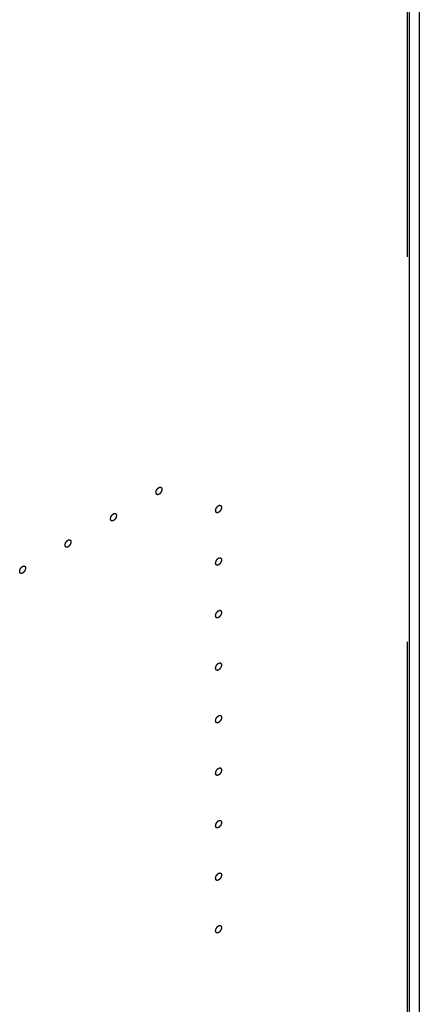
# Model space of a CAD drawing. Header units: inches. Extents: x 5 to 265, y 5 to 171.
# Tile 127 of 212: x 216.6 to 218.15, y 112.04 to 115.87. Entities that reach past the tile are written whole.
import ezdxf

# ---------------------------------------------------------------- set-up
doc = ezdxf.new("R2010")
doc.units = ezdxf.units.IN
doc.header["$LTSCALE"] = 14.96
doc.header["$MEASUREMENT"] = 0
doc.linetypes.add('HIDDEN', pattern=[0.2, 0.1, -0.1])
doc.layers.get('0').update_dxf_attribs({"linetype": 'CONTINUOUS'})
doc.layers.add('08_ALL_COSMETICS', color=7, linetype='CONTINUOUS')
doc.layers.add('DEFAULT_2', color=7, linetype='HIDDEN')

msp = doc.modelspace()

# ---------------------------------------------------------------- linework, layer by layer
at = {"color": 7, "linetype": 'Continuous'}
for p, q in [((218.1123, 71.1956), (218.1123, 137.3323)), ((218.15, 137.3515), (218.15, 71.2483))]:
    msp.add_line(p, q, dxfattribs=at)
at = {"layer": '08_ALL_COSMETICS', "color": 7, "linetype": 'HIDDEN'}
for points in [[(217.1372, 114.0224), (217.1368, 114.0222), (217.1362, 114.022), (217.1356, 114.0217), (217.1352, 114.0215), (217.135, 114.0213), (217.1347, 114.0213), (217.1343, 114.0212), (217.1339, 114.0211), (217.1335, 114.021), (217.1331, 114.0209), (217.1328, 114.0209), (217.1326, 114.0209), (217.1323, 114.0209), (217.1319, 114.0209), (217.1315, 114.0209), (217.1311, 114.0209), (217.1309, 114.0209), (217.1307, 114.021), (217.1304, 114.0211), (217.13, 114.0213), (217.1297, 114.0214), (217.1294, 114.0215), (217.1292, 114.0216), (217.129, 114.0217), (217.1288, 114.0219), (217.1285, 114.0222), (217.1282, 114.0224), (217.1279, 114.0226), (217.1277, 114.0227), (217.1276, 114.023), (217.1275, 114.0232), (217.1272, 114.0236), (217.127, 114.0239), (217.1269, 114.0242), (217.1267, 114.0244), (217.1266, 114.0247), (217.1265, 114.025), (217.1264, 114.0254), (217.1263, 114.0259), (217.1262, 114.0262), (217.1261, 114.0264), (217.126, 114.0268), (217.126, 114.0272), (217.126, 114.0277), (217.1259, 114.0282), (217.1259, 114.0286), (217.1258, 114.0289), (217.1259, 114.0293), (217.1259, 114.0297), (217.126, 114.0302), (217.126, 114.0308), (217.126, 114.0312), (217.126, 114.0316), (217.1261, 114.0319), (217.1262, 114.0324), (217.1264, 114.033), (217.1266, 114.0337), (217.1267, 114.0344), (217.127, 114.0351), (217.1272, 114.0358), (217.1275, 114.0365), (217.1277, 114.0372), (217.1281, 114.0379), (217.1284, 114.0387), (217.1288, 114.0394), (217.1291, 114.0401), (217.1296, 114.0407), (217.13, 114.0414), (217.1304, 114.042), (217.1309, 114.0427), (217.1314, 114.0432), (217.1318, 114.0438), (217.1323, 114.0444), (217.1328, 114.045), (217.1333, 114.0455), (217.1339, 114.046), (217.1343, 114.0464), (217.1347, 114.0467), (217.1349, 114.047), (217.1352, 114.0472), (217.1356, 114.0474), (217.1362, 114.0479), (217.1368, 114.0483), (217.1372, 114.0485)], [(217.1372, 114.0485), (217.1375, 114.0487), (217.1381, 114.0489), (217.1387, 114.0492), (217.1391, 114.0494), (217.1394, 114.0496), (217.1396, 114.0496), (217.14, 114.0497), (217.1404, 114.0498), (217.1409, 114.0499), (217.1412, 114.05), (217.1415, 114.05), (217.1417, 114.05), (217.142, 114.05), (217.1424, 114.05), (217.1429, 114.05), (217.1432, 114.0499), (217.1434, 114.05), (217.1436, 114.0499), (217.1439, 114.0498), (217.1443, 114.0496), (217.1447, 114.0495), (217.1449, 114.0494), (217.1452, 114.0493), (217.1453, 114.0492), (217.1456, 114.049), (217.1459, 114.0487), (217.1462, 114.0485), (217.1464, 114.0483), (217.1466, 114.0482), (217.1467, 114.0479), (217.1469, 114.0477), (217.1471, 114.0473), (217.1473, 114.047), (217.1475, 114.0467), (217.1476, 114.0465), (217.1477, 114.0462), (217.1478, 114.0459), (217.1479, 114.0455), (217.1481, 114.045), (217.1482, 114.0447), (217.1483, 114.0444), (217.1483, 114.0441), (217.1483, 114.0437), (217.1484, 114.0432), (217.1484, 114.0427), (217.1484, 114.0423), (217.1485, 114.042), (217.1484, 114.0416), (217.1484, 114.0412), (217.1484, 114.0406), (217.1483, 114.0401), (217.1483, 114.0397), (217.1483, 114.0393), (217.1482, 114.039), (217.1481, 114.0385), (217.1479, 114.0379), (217.1478, 114.0372), (217.1477, 114.0365), (217.1474, 114.0358), (217.1471, 114.0351), (217.1468, 114.0344), (217.1466, 114.0337), (217.1462, 114.033), (217.1459, 114.0322), (217.1455, 114.0315), (217.1452, 114.0308), (217.1447, 114.0302), (217.1443, 114.0295), (217.1439, 114.0289), (217.1435, 114.0282), (217.143, 114.0277), (217.1425, 114.0271), (217.142, 114.0265), (217.1415, 114.0259), (217.141, 114.0254), (217.1405, 114.0249), (217.14, 114.0245), (217.1397, 114.0242), (217.1394, 114.0239), (217.1391, 114.0237), (217.1387, 114.0235), (217.1381, 114.023), (217.1375, 114.0226), (217.1372, 114.0224)], [(217.3691, 113.9522), (217.3687, 113.952), (217.3682, 113.9517), (217.3675, 113.9514), (217.3672, 113.9513), (217.3669, 113.9511), (217.3666, 113.9511), (217.3663, 113.951), (217.3658, 113.9509), (217.3654, 113.9508), (217.365, 113.9507), (217.3648, 113.9506), (217.3645, 113.9507), (217.3642, 113.9507), (217.3638, 113.9507), (217.3634, 113.9507), (217.3631, 113.9507), (217.3628, 113.9507), (217.3626, 113.9508), (217.3623, 113.9509), (217.362, 113.9511), (217.3616, 113.9512), (217.3613, 113.9513), (217.3611, 113.9514), (217.3609, 113.9515), (217.3607, 113.9517), (217.3604, 113.952), (217.3601, 113.9522), (217.3599, 113.9524), (217.3597, 113.9525), (217.3596, 113.9527), (217.3594, 113.953), (217.3592, 113.9534), (217.359, 113.9537), (217.3588, 113.954), (217.3586, 113.9542), (217.3586, 113.9544), (217.3585, 113.9548), (217.3583, 113.9552), (217.3582, 113.9556), (217.3581, 113.956), (217.358, 113.9562), (217.358, 113.9566), (217.3579, 113.957), (217.3579, 113.9575), (217.3578, 113.958), (217.3578, 113.9584), (217.3578, 113.9587), (217.3578, 113.959), (217.3578, 113.9595), (217.3579, 113.96), (217.3579, 113.9606), (217.358, 113.961), (217.358, 113.9614), (217.3581, 113.9617), (217.3582, 113.9622), (217.3583, 113.9628), (217.3585, 113.9635), (217.3586, 113.9642), (217.3589, 113.9649), (217.3591, 113.9656), (217.3594, 113.9663), (217.3596, 113.967), (217.36, 113.9677), (217.3604, 113.9684), (217.3607, 113.9691), (217.3611, 113.9699), (217.3615, 113.9705), (217.3619, 113.9712), (217.3624, 113.9718), (217.3628, 113.9725), (217.3633, 113.973), (217.3638, 113.9736), (217.3643, 113.9742), (217.3647, 113.9748), (217.3653, 113.9753), (217.3658, 113.9758), (217.3662, 113.9762), (217.3666, 113.9765), (217.3669, 113.9768), (217.3671, 113.9769), (217.3675, 113.9772), (217.3682, 113.9776), (217.3687, 113.978), (217.3691, 113.9783)], [(217.3691, 113.9783), (217.3695, 113.9785), (217.37, 113.9787), (217.3707, 113.979), (217.371, 113.9792), (217.3713, 113.9793), (217.3716, 113.9794), (217.3719, 113.9795), (217.3723, 113.9796), (217.3728, 113.9797), (217.3731, 113.9797), (217.3734, 113.9798), (217.3736, 113.9798), (217.374, 113.9798), (217.3744, 113.9798), (217.3748, 113.9797), (217.3751, 113.9797), (217.3754, 113.9797), (217.3756, 113.9796), (217.3759, 113.9795), (217.3762, 113.9794), (217.3766, 113.9793), (217.3769, 113.9792), (217.3771, 113.9791), (217.3773, 113.9789), (217.3775, 113.9787), (217.3778, 113.9785), (217.3781, 113.9783), (217.3783, 113.9781), (217.3785, 113.9779), (217.3786, 113.9777), (217.3788, 113.9774), (217.379, 113.9771), (217.3792, 113.9768), (217.3794, 113.9765), (217.3796, 113.9763), (217.3796, 113.976), (217.3797, 113.9757), (217.3799, 113.9752), (217.38, 113.9748), (217.3801, 113.9745), (217.3802, 113.9742), (217.3802, 113.9739), (217.3803, 113.9735), (217.3803, 113.973), (217.3803, 113.9725), (217.3804, 113.9721), (217.3804, 113.9718), (217.3804, 113.9714), (217.3803, 113.971), (217.3803, 113.9704), (217.3803, 113.9699), (217.3802, 113.9694), (217.3802, 113.9691), (217.3801, 113.9687), (217.38, 113.9683), (217.3799, 113.9677), (217.3797, 113.967), (217.3796, 113.9663), (217.3793, 113.9656), (217.379, 113.9649), (217.3788, 113.9642), (217.3785, 113.9634), (217.3782, 113.9627), (217.3778, 113.962), (217.3774, 113.9613), (217.3771, 113.9606), (217.3767, 113.96), (217.3762, 113.9593), (217.3758, 113.9587), (217.3754, 113.958), (217.3749, 113.9574), (217.3744, 113.9568), (217.3739, 113.9563), (217.3735, 113.9557), (217.3729, 113.9552), (217.3724, 113.9547), (217.3719, 113.9543), (217.3716, 113.954), (217.3713, 113.9537), (217.371, 113.9535), (217.3707, 113.9533), (217.37, 113.9528), (217.3695, 113.9524), (217.3691, 113.9522)], [(216.9604, 113.9203), (216.96, 113.9202), (216.9595, 113.9199), (216.9588, 113.9196), (216.9585, 113.9194), (216.9582, 113.9193), (216.9579, 113.9192), (216.9576, 113.9192), (216.9571, 113.9191), (216.9567, 113.919), (216.9563, 113.9189), (216.9561, 113.9188), (216.9558, 113.9188), (216.9555, 113.9188), (216.9551, 113.9189), (216.9547, 113.9189), (216.9544, 113.9189), (216.9541, 113.9189), (216.9539, 113.919), (216.9536, 113.9191), (216.9533, 113.9192), (216.9529, 113.9193), (216.9526, 113.9195), (216.9524, 113.9195), (216.9522, 113.9197), (216.952, 113.9199), (216.9517, 113.9201), (216.9514, 113.9204), (216.9512, 113.9206), (216.951, 113.9207), (216.9509, 113.9209), (216.9507, 113.9212), (216.9505, 113.9215), (216.9502, 113.9219), (216.9501, 113.9221), (216.9499, 113.9223), (216.9499, 113.9226), (216.9498, 113.9229), (216.9496, 113.9234), (216.9495, 113.9238), (216.9494, 113.9241), (216.9493, 113.9244), (216.9493, 113.9247), (216.9492, 113.9251), (216.9492, 113.9256), (216.9491, 113.9261), (216.9491, 113.9266), (216.9491, 113.9268), (216.9491, 113.9272), (216.9491, 113.9276), (216.9492, 113.9282), (216.9492, 113.9287), (216.9493, 113.9292), (216.9493, 113.9295), (216.9494, 113.9299), (216.9495, 113.9303), (216.9496, 113.9309), (216.9498, 113.9316), (216.9499, 113.9323), (216.9502, 113.933), (216.9504, 113.9338), (216.9507, 113.9345), (216.9509, 113.9352), (216.9513, 113.9359), (216.9517, 113.9366), (216.952, 113.9373), (216.9524, 113.938), (216.9528, 113.9387), (216.9532, 113.9393), (216.9537, 113.94), (216.9541, 113.9406), (216.9546, 113.9412), (216.9551, 113.9418), (216.9556, 113.9423), (216.956, 113.943), (216.9566, 113.9434), (216.9571, 113.9439), (216.9575, 113.9443), (216.9579, 113.9447), (216.9581, 113.9449), (216.9584, 113.9451), (216.9588, 113.9454), (216.9595, 113.9458), (216.96, 113.9462), (216.9604, 113.9465)], [(216.9604, 113.9465), (216.9608, 113.9466), (216.9613, 113.9469), (216.9619, 113.9472), (216.9623, 113.9473), (216.9626, 113.9475), (216.9628, 113.9475), (216.9632, 113.9476), (216.9636, 113.9477), (216.9641, 113.9478), (216.9644, 113.9479), (216.9647, 113.948), (216.9649, 113.9479), (216.9653, 113.9479), (216.9657, 113.9479), (216.9661, 113.9479), (216.9664, 113.9479), (216.9667, 113.9479), (216.9669, 113.9478), (216.9672, 113.9477), (216.9675, 113.9476), (216.9679, 113.9474), (216.9682, 113.9473), (216.9684, 113.9473), (216.9686, 113.9471), (216.9688, 113.9469), (216.9691, 113.9467), (216.9694, 113.9464), (216.9696, 113.9462), (216.9698, 113.9461), (216.9699, 113.9459), (216.9701, 113.9456), (216.9703, 113.9453), (216.9705, 113.9449), (216.9707, 113.9446), (216.9708, 113.9445), (216.9709, 113.9442), (216.971, 113.9438), (216.9712, 113.9434), (216.9713, 113.943), (216.9714, 113.9426), (216.9715, 113.9424), (216.9715, 113.9421), (216.9715, 113.9417), (216.9716, 113.9411), (216.9716, 113.9406), (216.9717, 113.9402), (216.9717, 113.9399), (216.9717, 113.9396), (216.9716, 113.9391), (216.9716, 113.9386), (216.9716, 113.938), (216.9715, 113.9376), (216.9715, 113.9373), (216.9714, 113.9369), (216.9713, 113.9364), (216.9712, 113.9359), (216.971, 113.9352), (216.9709, 113.9345), (216.9706, 113.9337), (216.9703, 113.933), (216.9701, 113.9323), (216.9698, 113.9316), (216.9694, 113.9309), (216.9691, 113.9302), (216.9687, 113.9295), (216.9684, 113.9288), (216.968, 113.9281), (216.9675, 113.9275), (216.9671, 113.9268), (216.9667, 113.9261), (216.9662, 113.9256), (216.9657, 113.925), (216.9652, 113.9244), (216.9647, 113.9238), (216.9642, 113.9234), (216.9637, 113.9229), (216.9632, 113.9224), (216.9629, 113.9221), (216.9626, 113.9219), (216.9623, 113.9217), (216.962, 113.9214), (216.9613, 113.921), (216.9608, 113.9206), (216.9604, 113.9203)], [(216.7836, 113.8183), (216.7832, 113.8181), (216.7827, 113.8178), (216.7821, 113.8175), (216.7817, 113.8174), (216.7814, 113.8172), (216.7812, 113.8172), (216.7808, 113.8171), (216.7804, 113.817), (216.7799, 113.8169), (216.7796, 113.8168), (216.7793, 113.8167), (216.7791, 113.8168), (216.7787, 113.8168), (216.7783, 113.8168), (216.7779, 113.8168), (216.7776, 113.8168), (216.7773, 113.8168), (216.7771, 113.8169), (216.7768, 113.817), (216.7765, 113.8172), (216.7761, 113.8173), (216.7758, 113.8174), (216.7756, 113.8175), (216.7754, 113.8176), (216.7752, 113.8178), (216.7749, 113.8181), (216.7746, 113.8183), (216.7744, 113.8185), (216.7742, 113.8186), (216.7741, 113.8188), (216.7739, 113.8191), (216.7737, 113.8195), (216.7735, 113.8198), (216.7733, 113.8201), (216.7732, 113.8203), (216.7731, 113.8205), (216.773, 113.8209), (216.7728, 113.8213), (216.7727, 113.8217), (216.7726, 113.8221), (216.7725, 113.8223), (216.7725, 113.8227), (216.7725, 113.8231), (216.7724, 113.8236), (216.7724, 113.8241), (216.7723, 113.8245), (216.7723, 113.8248), (216.7723, 113.8251), (216.7724, 113.8256), (216.7724, 113.8261), (216.7724, 113.8267), (216.7725, 113.8271), (216.7725, 113.8275), (216.7726, 113.8278), (216.7727, 113.8283), (216.7728, 113.8289), (216.773, 113.8296), (216.7731, 113.8303), (216.7734, 113.831), (216.7737, 113.8317), (216.7739, 113.8324), (216.7742, 113.8331), (216.7746, 113.8338), (216.7749, 113.8345), (216.7753, 113.8352), (216.7756, 113.836), (216.776, 113.8366), (216.7765, 113.8373), (216.7769, 113.8379), (216.7773, 113.8386), (216.7778, 113.8391), (216.7783, 113.8397), (216.7788, 113.8403), (216.7793, 113.8409), (216.7798, 113.8414), (216.7803, 113.8419), (216.7808, 113.8423), (216.7811, 113.8426), (216.7814, 113.8429), (216.7817, 113.843), (216.782, 113.8433), (216.7827, 113.8437), (216.7832, 113.8441), (216.7836, 113.8444)], [(216.7836, 113.8444), (216.784, 113.8446), (216.7845, 113.8448), (216.7852, 113.8451), (216.7855, 113.8453), (216.7858, 113.8454), (216.7861, 113.8455), (216.7864, 113.8456), (216.7869, 113.8457), (216.7873, 113.8458), (216.7877, 113.8458), (216.7879, 113.8459), (216.7882, 113.8459), (216.7885, 113.8459), (216.7889, 113.8459), (216.7893, 113.8458), (216.7896, 113.8458), (216.7899, 113.8458), (216.7901, 113.8457), (216.7904, 113.8456), (216.7907, 113.8455), (216.7911, 113.8454), (216.7914, 113.8453), (216.7916, 113.8452), (216.7918, 113.845), (216.792, 113.8448), (216.7923, 113.8446), (216.7926, 113.8444), (216.7928, 113.8442), (216.793, 113.844), (216.7931, 113.8438), (216.7933, 113.8435), (216.7935, 113.8432), (216.7938, 113.8429), (216.7939, 113.8426), (216.7941, 113.8424), (216.7941, 113.8421), (216.7942, 113.8418), (216.7944, 113.8413), (216.7945, 113.8409), (216.7946, 113.8406), (216.7947, 113.8403), (216.7947, 113.84), (216.7948, 113.8396), (216.7948, 113.8391), (216.7949, 113.8386), (216.7949, 113.8382), (216.7949, 113.8379), (216.7949, 113.8375), (216.7949, 113.8371), (216.7948, 113.8365), (216.7948, 113.836), (216.7947, 113.8355), (216.7947, 113.8352), (216.7946, 113.8348), (216.7945, 113.8344), (216.7944, 113.8338), (216.7942, 113.8331), (216.7941, 113.8324), (216.7938, 113.8317), (216.7936, 113.831), (216.7933, 113.8303), (216.7931, 113.8295), (216.7927, 113.8288), (216.7923, 113.8281), (216.792, 113.8274), (216.7916, 113.8267), (216.7912, 113.8261), (216.7908, 113.8254), (216.7903, 113.8248), (216.7899, 113.8241), (216.7894, 113.8235), (216.7889, 113.8229), (216.7884, 113.8224), (216.788, 113.8217), (216.7874, 113.8213), (216.7869, 113.8208), (216.7865, 113.8204), (216.7861, 113.8201), (216.7859, 113.8198), (216.7856, 113.8196), (216.7852, 113.8194), (216.7845, 113.8189), (216.784, 113.8185), (216.7836, 113.8183)], [(217.3691, 113.748), (217.3687, 113.7479), (217.3682, 113.7476), (217.3675, 113.7473), (217.3672, 113.7472), (217.3669, 113.747), (217.3666, 113.747), (217.3663, 113.7469), (217.3658, 113.7468), (217.3654, 113.7467), (217.365, 113.7466), (217.3648, 113.7465), (217.3645, 113.7465), (217.3642, 113.7466), (217.3638, 113.7466), (217.3634, 113.7466), (217.3631, 113.7466), (217.3628, 113.7466), (217.3626, 113.7467), (217.3623, 113.7468), (217.362, 113.7469), (217.3616, 113.7471), (217.3613, 113.7472), (217.3611, 113.7472), (217.3609, 113.7474), (217.3607, 113.7476), (217.3604, 113.7478), (217.3601, 113.7481), (217.3599, 113.7483), (217.3597, 113.7484), (217.3596, 113.7486), (217.3594, 113.7489), (217.3592, 113.7492), (217.359, 113.7496), (217.3588, 113.7498), (217.3586, 113.75), (217.3586, 113.7503), (217.3585, 113.7507), (217.3583, 113.7511), (217.3582, 113.7515), (217.3581, 113.7519), (217.358, 113.7521), (217.358, 113.7524), (217.3579, 113.7528), (217.3579, 113.7533), (217.3578, 113.7539), (217.3578, 113.7543), (217.3578, 113.7546), (217.3578, 113.7549), (217.3578, 113.7553), (217.3579, 113.7559), (217.3579, 113.7565), (217.358, 113.7569), (217.358, 113.7572), (217.3581, 113.7576), (217.3582, 113.7581), (217.3583, 113.7586), (217.3585, 113.7593), (217.3586, 113.76), (217.3589, 113.7608), (217.3591, 113.7615), (217.3594, 113.7622), (217.3596, 113.7629), (217.36, 113.7636), (217.3604, 113.7643), (217.3607, 113.765), (217.3611, 113.7657), (217.3615, 113.7664), (217.3619, 113.767), (217.3624, 113.7677), (217.3628, 113.7683), (217.3633, 113.7689), (217.3638, 113.7695), (217.3643, 113.7701), (217.3647, 113.7707), (217.3653, 113.7711), (217.3658, 113.7716), (217.3662, 113.772), (217.3666, 113.7724), (217.3669, 113.7726), (217.3671, 113.7728), (217.3675, 113.7731), (217.3682, 113.7735), (217.3687, 113.7739), (217.3691, 113.7742)], [(217.3691, 113.7742), (217.3695, 113.7743), (217.37, 113.7746), (217.3707, 113.7749), (217.371, 113.7751), (217.3713, 113.7752), (217.3716, 113.7752), (217.3719, 113.7753), (217.3723, 113.7754), (217.3728, 113.7755), (217.3731, 113.7756), (217.3734, 113.7757), (217.3736, 113.7757), (217.374, 113.7757), (217.3744, 113.7756), (217.3748, 113.7756), (217.3751, 113.7756), (217.3754, 113.7756), (217.3756, 113.7755), (217.3759, 113.7754), (217.3762, 113.7753), (217.3766, 113.7751), (217.3769, 113.775), (217.3771, 113.775), (217.3773, 113.7748), (217.3775, 113.7746), (217.3778, 113.7744), (217.3781, 113.7741), (217.3783, 113.7739), (217.3785, 113.7738), (217.3786, 113.7736), (217.3788, 113.7733), (217.379, 113.773), (217.3792, 113.7726), (217.3794, 113.7724), (217.3796, 113.7722), (217.3796, 113.7719), (217.3797, 113.7716), (217.3799, 113.7711), (217.38, 113.7707), (217.3801, 113.7703), (217.3802, 113.7701), (217.3802, 113.7698), (217.3803, 113.7694), (217.3803, 113.7689), (217.3803, 113.7684), (217.3804, 113.7679), (217.3804, 113.7676), (217.3804, 113.7673), (217.3803, 113.7669), (217.3803, 113.7663), (217.3803, 113.7657), (217.3802, 113.7653), (217.3802, 113.765), (217.3801, 113.7646), (217.38, 113.7642), (217.3799, 113.7636), (217.3797, 113.7629), (217.3796, 113.7622), (217.3793, 113.7614), (217.379, 113.7607), (217.3788, 113.76), (217.3785, 113.7593), (217.3782, 113.7586), (217.3778, 113.7579), (217.3774, 113.7572), (217.3771, 113.7565), (217.3767, 113.7558), (217.3762, 113.7552), (217.3758, 113.7545), (217.3754, 113.7539), (217.3749, 113.7533), (217.3744, 113.7527), (217.3739, 113.7521), (217.3735, 113.7515), (217.3729, 113.7511), (217.3724, 113.7506), (217.3719, 113.7502), (217.3716, 113.7498), (217.3713, 113.7496), (217.371, 113.7494), (217.3707, 113.7491), (217.37, 113.7487), (217.3695, 113.7483), (217.3691, 113.748)], [(216.6068, 113.7162), (216.6065, 113.716), (216.6059, 113.7158), (216.6053, 113.7155), (216.6049, 113.7153), (216.6046, 113.7152), (216.6044, 113.7151), (216.604, 113.715), (216.6036, 113.7149), (216.6031, 113.7148), (216.6028, 113.7148), (216.6025, 113.7147), (216.6023, 113.7147), (216.602, 113.7147), (216.6016, 113.7147), (216.6011, 113.7147), (216.6008, 113.7148), (216.6006, 113.7147), (216.6004, 113.7149), (216.6001, 113.715), (216.5997, 113.7151), (216.5993, 113.7152), (216.5991, 113.7153), (216.5988, 113.7154), (216.5987, 113.7156), (216.5984, 113.7157), (216.5981, 113.716), (216.5978, 113.7162), (216.5976, 113.7164), (216.5974, 113.7166), (216.5973, 113.7168), (216.5971, 113.717), (216.5969, 113.7174), (216.5967, 113.7177), (216.5965, 113.718), (216.5964, 113.7182), (216.5963, 113.7185), (216.5962, 113.7188), (216.5961, 113.7192), (216.5959, 113.7197), (216.5958, 113.72), (216.5957, 113.7203), (216.5957, 113.7206), (216.5957, 113.721), (216.5956, 113.7215), (216.5956, 113.722), (216.5956, 113.7224), (216.5955, 113.7227), (216.5956, 113.7231), (216.5956, 113.7235), (216.5956, 113.7241), (216.5957, 113.7246), (216.5957, 113.7251), (216.5957, 113.7254), (216.5958, 113.7257), (216.5959, 113.7262), (216.5961, 113.7268), (216.5962, 113.7275), (216.5963, 113.7282), (216.5966, 113.7289), (216.5969, 113.7296), (216.5972, 113.7303), (216.5974, 113.7311), (216.5978, 113.7318), (216.5981, 113.7325), (216.5985, 113.7332), (216.5988, 113.7339), (216.5993, 113.7345), (216.5997, 113.7352), (216.6001, 113.7358), (216.6005, 113.7365), (216.601, 113.7371), (216.6015, 113.7377), (216.602, 113.7382), (216.6025, 113.7388), (216.603, 113.7393), (216.6035, 113.7398), (216.604, 113.7402), (216.6043, 113.7405), (216.6046, 113.7408), (216.6049, 113.741), (216.6053, 113.7412), (216.6059, 113.7417), (216.6065, 113.7421), (216.6068, 113.7423)], [(216.6068, 113.7423), (216.6072, 113.7425), (216.6078, 113.7428), (216.6084, 113.7431), (216.6088, 113.7432), (216.609, 113.7434), (216.6093, 113.7434), (216.6097, 113.7435), (216.6101, 113.7436), (216.6105, 113.7437), (216.6109, 113.7438), (216.6112, 113.7439), (216.6114, 113.7438), (216.6117, 113.7438), (216.6121, 113.7438), (216.6125, 113.7438), (216.6129, 113.7438), (216.6131, 113.7438), (216.6133, 113.7437), (216.6136, 113.7436), (216.614, 113.7434), (216.6143, 113.7433), (216.6146, 113.7432), (216.6148, 113.7431), (216.615, 113.743), (216.6152, 113.7428), (216.6155, 113.7425), (216.6158, 113.7423), (216.6161, 113.7421), (216.6163, 113.742), (216.6164, 113.7418), (216.6165, 113.7415), (216.6168, 113.7411), (216.617, 113.7408), (216.6171, 113.7405), (216.6173, 113.7403), (216.6174, 113.7401), (216.6175, 113.7397), (216.6176, 113.7393), (216.6177, 113.7389), (216.6178, 113.7385), (216.6179, 113.7383), (216.6179, 113.7379), (216.618, 113.7375), (216.618, 113.737), (216.6181, 113.7365), (216.6181, 113.7361), (216.6182, 113.7358), (216.6181, 113.7355), (216.6181, 113.735), (216.618, 113.7345), (216.618, 113.7339), (216.618, 113.7335), (216.6179, 113.7331), (216.6179, 113.7328), (216.6177, 113.7323), (216.6176, 113.7317), (216.6174, 113.731), (216.6173, 113.7303), (216.617, 113.7296), (216.6168, 113.7289), (216.6165, 113.7282), (216.6163, 113.7275), (216.6159, 113.7268), (216.6156, 113.7261), (216.6152, 113.7254), (216.6149, 113.7246), (216.6144, 113.724), (216.614, 113.7233), (216.6136, 113.7227), (216.6131, 113.722), (216.6126, 113.7215), (216.6122, 113.7209), (216.6117, 113.7203), (216.6112, 113.7197), (216.6107, 113.7192), (216.6101, 113.7187), (216.6097, 113.7183), (216.6093, 113.718), (216.6091, 113.7177), (216.6088, 113.7176), (216.6084, 113.7173), (216.6078, 113.7168), (216.6072, 113.7165), (216.6068, 113.7162)], [(217.3691, 113.5439), (217.3687, 113.5437), (217.3682, 113.5435), (217.3675, 113.5432), (217.3672, 113.543), (217.3669, 113.5429), (217.3666, 113.5428), (217.3663, 113.5427), (217.3658, 113.5427), (217.3654, 113.5425), (217.365, 113.5425), (217.3648, 113.5424), (217.3645, 113.5424), (217.3642, 113.5424), (217.3638, 113.5424), (217.3634, 113.5425), (217.3631, 113.5425), (217.3628, 113.5425), (217.3626, 113.5426), (217.3623, 113.5427), (217.362, 113.5428), (217.3616, 113.5429), (217.3613, 113.543), (217.3611, 113.5431), (217.3609, 113.5433), (217.3607, 113.5435), (217.3604, 113.5437), (217.3601, 113.5439), (217.3599, 113.5441), (217.3597, 113.5443), (217.3596, 113.5445), (217.3594, 113.5448), (217.3592, 113.5451), (217.359, 113.5454), (217.3588, 113.5457), (217.3586, 113.5459), (217.3586, 113.5462), (217.3585, 113.5465), (217.3583, 113.547), (217.3582, 113.5474), (217.3581, 113.5477), (217.358, 113.548), (217.358, 113.5483), (217.3579, 113.5487), (217.3579, 113.5492), (217.3578, 113.5497), (217.3578, 113.5501), (217.3578, 113.5504), (217.3578, 113.5508), (217.3578, 113.5512), (217.3579, 113.5518), (217.3579, 113.5523), (217.358, 113.5528), (217.358, 113.5531), (217.3581, 113.5535), (217.3582, 113.5539), (217.3583, 113.5545), (217.3585, 113.5552), (217.3586, 113.5559), (217.3589, 113.5566), (217.3591, 113.5573), (217.3594, 113.5581), (217.3596, 113.5588), (217.36, 113.5595), (217.3604, 113.5602), (217.3607, 113.5609), (217.3611, 113.5616), (217.3615, 113.5622), (217.3619, 113.5629), (217.3624, 113.5635), (217.3628, 113.5642), (217.3633, 113.5648), (217.3638, 113.5654), (217.3643, 113.5659), (217.3647, 113.5666), (217.3653, 113.567), (217.3658, 113.5675), (217.3662, 113.5679), (217.3666, 113.5682), (217.3669, 113.5685), (217.3671, 113.5687), (217.3675, 113.5689), (217.3682, 113.5694), (217.3687, 113.5698), (217.3691, 113.57)], [(217.3691, 113.57), (217.3695, 113.5702), (217.37, 113.5705), (217.3707, 113.5708), (217.371, 113.5709), (217.3713, 113.5711), (217.3716, 113.5711), (217.3719, 113.5712), (217.3723, 113.5713), (217.3728, 113.5714), (217.3731, 113.5715), (217.3734, 113.5716), (217.3736, 113.5715), (217.374, 113.5715), (217.3744, 113.5715), (217.3748, 113.5715), (217.3751, 113.5715), (217.3754, 113.5715), (217.3756, 113.5714), (217.3759, 113.5713), (217.3762, 113.5712), (217.3766, 113.571), (217.3769, 113.5709), (217.3771, 113.5709), (217.3773, 113.5707), (217.3775, 113.5705), (217.3778, 113.5703), (217.3781, 113.57), (217.3783, 113.5698), (217.3785, 113.5697), (217.3786, 113.5695), (217.3788, 113.5692), (217.379, 113.5688), (217.3792, 113.5685), (217.3794, 113.5682), (217.3796, 113.568), (217.3796, 113.5678), (217.3797, 113.5674), (217.3799, 113.567), (217.38, 113.5666), (217.3801, 113.5662), (217.3802, 113.566), (217.3802, 113.5657), (217.3803, 113.5652), (217.3803, 113.5647), (217.3803, 113.5642), (217.3804, 113.5638), (217.3804, 113.5635), (217.3804, 113.5632), (217.3803, 113.5627), (217.3803, 113.5622), (217.3803, 113.5616), (217.3802, 113.5612), (217.3802, 113.5609), (217.3801, 113.5605), (217.38, 113.56), (217.3799, 113.5594), (217.3797, 113.5587), (217.3796, 113.558), (217.3793, 113.5573), (217.379, 113.5566), (217.3788, 113.5559), (217.3785, 113.5552), (217.3782, 113.5545), (217.3778, 113.5538), (217.3774, 113.5531), (217.3771, 113.5523), (217.3767, 113.5517), (217.3762, 113.5511), (217.3758, 113.5504), (217.3754, 113.5497), (217.3749, 113.5492), (217.3744, 113.5486), (217.3739, 113.548), (217.3735, 113.5474), (217.3729, 113.5469), (217.3724, 113.5464), (217.3719, 113.546), (217.3716, 113.5457), (217.3713, 113.5454), (217.371, 113.5453), (217.3707, 113.545), (217.37, 113.5446), (217.3695, 113.5442), (217.3691, 113.5439)], [(217.3691, 113.3398), (217.3687, 113.3396), (217.3682, 113.3394), (217.3675, 113.3391), (217.3672, 113.3389), (217.3669, 113.3387), (217.3666, 113.3387), (217.3663, 113.3386), (217.3658, 113.3385), (217.3654, 113.3384), (217.365, 113.3383), (217.3648, 113.3383), (217.3645, 113.3383), (217.3642, 113.3383), (217.3638, 113.3383), (217.3634, 113.3383), (217.3631, 113.3384), (217.3628, 113.3383), (217.3626, 113.3384), (217.3623, 113.3385), (217.362, 113.3387), (217.3616, 113.3388), (217.3613, 113.3389), (217.3611, 113.339), (217.3609, 113.3391), (217.3607, 113.3393), (217.3604, 113.3396), (217.3601, 113.3398), (217.3599, 113.34), (217.3597, 113.3401), (217.3596, 113.3404), (217.3594, 113.3406), (217.3592, 113.341), (217.359, 113.3413), (217.3588, 113.3416), (217.3586, 113.3418), (217.3586, 113.3421), (217.3585, 113.3424), (217.3583, 113.3428), (217.3582, 113.3433), (217.3581, 113.3436), (217.358, 113.3439), (217.358, 113.3442), (217.3579, 113.3446), (217.3579, 113.3451), (217.3578, 113.3456), (217.3578, 113.346), (217.3578, 113.3463), (217.3578, 113.3467), (217.3578, 113.3471), (217.3579, 113.3477), (217.3579, 113.3482), (217.358, 113.3486), (217.358, 113.349), (217.3581, 113.3493), (217.3582, 113.3498), (217.3583, 113.3504), (217.3585, 113.3511), (217.3586, 113.3518), (217.3589, 113.3525), (217.3591, 113.3532), (217.3594, 113.3539), (217.3596, 113.3546), (217.36, 113.3553), (217.3604, 113.3561), (217.3607, 113.3568), (217.3611, 113.3575), (217.3615, 113.3581), (217.3619, 113.3588), (217.3624, 113.3594), (217.3628, 113.3601), (217.3633, 113.3606), (217.3638, 113.3612), (217.3643, 113.3618), (217.3647, 113.3624), (217.3653, 113.3629), (217.3658, 113.3634), (217.3662, 113.3638), (217.3666, 113.3641), (217.3669, 113.3644), (217.3671, 113.3646), (217.3675, 113.3648), (217.3682, 113.3653), (217.3687, 113.3657), (217.3691, 113.3659)], [(217.3691, 113.3659), (217.3695, 113.3661), (217.37, 113.3663), (217.3707, 113.3666), (217.371, 113.3668), (217.3713, 113.367), (217.3716, 113.367), (217.3719, 113.3671), (217.3723, 113.3672), (217.3728, 113.3673), (217.3731, 113.3674), (217.3734, 113.3674), (217.3736, 113.3674), (217.374, 113.3674), (217.3744, 113.3674), (217.3748, 113.3674), (217.3751, 113.3674), (217.3754, 113.3674), (217.3756, 113.3673), (217.3759, 113.3672), (217.3762, 113.367), (217.3766, 113.3669), (217.3769, 113.3668), (217.3771, 113.3667), (217.3773, 113.3666), (217.3775, 113.3664), (217.3778, 113.3661), (217.3781, 113.3659), (217.3783, 113.3657), (217.3785, 113.3656), (217.3786, 113.3653), (217.3788, 113.3651), (217.379, 113.3647), (217.3792, 113.3644), (217.3794, 113.3641), (217.3796, 113.3639), (217.3796, 113.3636), (217.3797, 113.3633), (217.3799, 113.3629), (217.38, 113.3624), (217.3801, 113.3621), (217.3802, 113.3618), (217.3802, 113.3615), (217.3803, 113.3611), (217.3803, 113.3606), (217.3803, 113.3601), (217.3804, 113.3597), (217.3804, 113.3594), (217.3804, 113.359), (217.3803, 113.3586), (217.3803, 113.3581), (217.3803, 113.3575), (217.3802, 113.3571), (217.3802, 113.3567), (217.3801, 113.3564), (217.38, 113.3559), (217.3799, 113.3553), (217.3797, 113.3546), (217.3796, 113.3539), (217.3793, 113.3532), (217.379, 113.3525), (217.3788, 113.3518), (217.3785, 113.3511), (217.3782, 113.3504), (217.3778, 113.3496), (217.3774, 113.3489), (217.3771, 113.3482), (217.3767, 113.3476), (217.3762, 113.3469), (217.3758, 113.3463), (217.3754, 113.3456), (217.3749, 113.3451), (217.3744, 113.3445), (217.3739, 113.3439), (217.3735, 113.3433), (217.3729, 113.3428), (217.3724, 113.3423), (217.3719, 113.3419), (217.3716, 113.3416), (217.3713, 113.3413), (217.371, 113.3411), (217.3707, 113.3409), (217.37, 113.3404), (217.3695, 113.34), (217.3691, 113.3398)], [(217.3691, 113.1357), (217.3687, 113.1355), (217.3682, 113.1352), (217.3675, 113.1349), (217.3672, 113.1348), (217.3669, 113.1346), (217.3666, 113.1346), (217.3663, 113.1345), (217.3658, 113.1344), (217.3654, 113.1343), (217.365, 113.1342), (217.3648, 113.1341), (217.3645, 113.1342), (217.3642, 113.1342), (217.3638, 113.1342), (217.3634, 113.1342), (217.3631, 113.1342), (217.3628, 113.1342), (217.3626, 113.1343), (217.3623, 113.1344), (217.362, 113.1346), (217.3616, 113.1347), (217.3613, 113.1348), (217.3611, 113.1348), (217.3609, 113.135), (217.3607, 113.1352), (217.3604, 113.1355), (217.3601, 113.1357), (217.3599, 113.1359), (217.3597, 113.136), (217.3596, 113.1362), (217.3594, 113.1365), (217.3592, 113.1369), (217.359, 113.1372), (217.3588, 113.1375), (217.3586, 113.1377), (217.3586, 113.1379), (217.3585, 113.1383), (217.3583, 113.1387), (217.3582, 113.1391), (217.3581, 113.1395), (217.358, 113.1397), (217.358, 113.1401), (217.3579, 113.1405), (217.3579, 113.141), (217.3578, 113.1415), (217.3578, 113.1419), (217.3578, 113.1422), (217.3578, 113.1425), (217.3578, 113.143), (217.3579, 113.1435), (217.3579, 113.1441), (217.358, 113.1445), (217.358, 113.1448), (217.3581, 113.1452), (217.3582, 113.1457), (217.3583, 113.1463), (217.3585, 113.147), (217.3586, 113.1477), (217.3589, 113.1484), (217.3591, 113.1491), (217.3594, 113.1498), (217.3596, 113.1505), (217.36, 113.1512), (217.3604, 113.1519), (217.3607, 113.1526), (217.3611, 113.1534), (217.3615, 113.154), (217.3619, 113.1546), (217.3624, 113.1553), (217.3628, 113.156), (217.3633, 113.1565), (217.3638, 113.1571), (217.3643, 113.1577), (217.3647, 113.1583), (217.3653, 113.1588), (217.3658, 113.1593), (217.3662, 113.1597), (217.3666, 113.16), (217.3669, 113.1603), (217.3671, 113.1604), (217.3675, 113.1607), (217.3682, 113.1611), (217.3687, 113.1615), (217.3691, 113.1618)], [(217.3691, 113.1618), (217.3695, 113.162), (217.37, 113.1622), (217.3707, 113.1625), (217.371, 113.1627), (217.3713, 113.1628), (217.3716, 113.1629), (217.3719, 113.163), (217.3723, 113.163), (217.3728, 113.1632), (217.3731, 113.1632), (217.3734, 113.1633), (217.3736, 113.1633), (217.374, 113.1633), (217.3744, 113.1633), (217.3748, 113.1632), (217.3751, 113.1632), (217.3754, 113.1632), (217.3756, 113.1631), (217.3759, 113.163), (217.3762, 113.1629), (217.3766, 113.1628), (217.3769, 113.1627), (217.3771, 113.1626), (217.3773, 113.1624), (217.3775, 113.1622), (217.3778, 113.162), (217.3781, 113.1618), (217.3783, 113.1616), (217.3785, 113.1614), (217.3786, 113.1612), (217.3788, 113.1609), (217.379, 113.1606), (217.3792, 113.1603), (217.3794, 113.16), (217.3796, 113.1598), (217.3796, 113.1595), (217.3797, 113.1592), (217.3799, 113.1587), (217.38, 113.1583), (217.3801, 113.158), (217.3802, 113.1577), (217.3802, 113.1574), (217.3803, 113.157), (217.3803, 113.1565), (217.3803, 113.156), (217.3804, 113.1556), (217.3804, 113.1553), (217.3804, 113.1549), (217.3803, 113.1545), (217.3803, 113.1539), (217.3803, 113.1534), (217.3802, 113.1529), (217.3802, 113.1526), (217.3801, 113.1522), (217.38, 113.1518), (217.3799, 113.1512), (217.3797, 113.1505), (217.3796, 113.1498), (217.3793, 113.1491), (217.379, 113.1484), (217.3788, 113.1476), (217.3785, 113.1469), (217.3782, 113.1462), (217.3778, 113.1455), (217.3774, 113.1448), (217.3771, 113.1441), (217.3767, 113.1435), (217.3762, 113.1428), (217.3758, 113.1422), (217.3754, 113.1415), (217.3749, 113.1409), (217.3744, 113.1403), (217.3739, 113.1398), (217.3735, 113.1391), (217.3729, 113.1387), (217.3724, 113.1382), (217.3719, 113.1378), (217.3716, 113.1375), (217.3713, 113.1372), (217.371, 113.137), (217.3707, 113.1368), (217.37, 113.1363), (217.3695, 113.1359), (217.3691, 113.1357)], [(217.3691, 112.9315), (217.3687, 112.9314), (217.3682, 112.9311), (217.3675, 112.9308), (217.3672, 112.9306), (217.3669, 112.9305), (217.3666, 112.9305), (217.3663, 112.9304), (217.3658, 112.9303), (217.3654, 112.9302), (217.365, 112.9301), (217.3648, 112.93), (217.3645, 112.93), (217.3642, 112.93), (217.3638, 112.9301), (217.3634, 112.9301), (217.3631, 112.9301), (217.3628, 112.9301), (217.3626, 112.9302), (217.3623, 112.9303), (217.362, 112.9304), (217.3616, 112.9306), (217.3613, 112.9307), (217.3611, 112.9307), (217.3609, 112.9309), (217.3607, 112.9311), (217.3604, 112.9313), (217.3601, 112.9316), (217.3599, 112.9318), (217.3597, 112.9319), (217.3596, 112.9321), (217.3594, 112.9324), (217.3592, 112.9327), (217.359, 112.9331), (217.3588, 112.9333), (217.3586, 112.9335), (217.3586, 112.9338), (217.3585, 112.9341), (217.3583, 112.9346), (217.3582, 112.935), (217.3581, 112.9354), (217.358, 112.9356), (217.358, 112.9359), (217.3579, 112.9363), (217.3579, 112.9368), (217.3578, 112.9374), (217.3578, 112.9378), (217.3578, 112.9381), (217.3578, 112.9384), (217.3578, 112.9388), (217.3579, 112.9394), (217.3579, 112.94), (217.358, 112.9404), (217.358, 112.9407), (217.3581, 112.9411), (217.3582, 112.9415), (217.3583, 112.9421), (217.3585, 112.9428), (217.3586, 112.9435), (217.3589, 112.9443), (217.3591, 112.945), (217.3594, 112.9457), (217.3596, 112.9464), (217.36, 112.9471), (217.3604, 112.9478), (217.3607, 112.9485), (217.3611, 112.9492), (217.3615, 112.9499), (217.3619, 112.9505), (217.3624, 112.9512), (217.3628, 112.9518), (217.3633, 112.9524), (217.3638, 112.953), (217.3643, 112.9536), (217.3647, 112.9542), (217.3653, 112.9546), (217.3658, 112.9551), (217.3662, 112.9555), (217.3666, 112.9559), (217.3669, 112.9561), (217.3671, 112.9563), (217.3675, 112.9566), (217.3682, 112.957), (217.3687, 112.9574), (217.3691, 112.9577)], [(217.3691, 112.9577), (217.3695, 112.9578), (217.37, 112.9581), (217.3707, 112.9584), (217.371, 112.9586), (217.3713, 112.9587), (217.3716, 112.9587), (217.3719, 112.9588), (217.3723, 112.9589), (217.3728, 112.959), (217.3731, 112.9591), (217.3734, 112.9592), (217.3736, 112.9592), (217.374, 112.9591), (217.3744, 112.9591), (217.3748, 112.9591), (217.3751, 112.9591), (217.3754, 112.9591), (217.3756, 112.959), (217.3759, 112.9589), (217.3762, 112.9588), (217.3766, 112.9586), (217.3769, 112.9585), (217.3771, 112.9585), (217.3773, 112.9583), (217.3775, 112.9581), (217.3778, 112.9579), (217.3781, 112.9576), (217.3783, 112.9574), (217.3785, 112.9573), (217.3786, 112.9571), (217.3788, 112.9568), (217.379, 112.9565), (217.3792, 112.9561), (217.3794, 112.9559), (217.3796, 112.9557), (217.3796, 112.9554), (217.3797, 112.9551), (217.3799, 112.9546), (217.38, 112.9542), (217.3801, 112.9538), (217.3802, 112.9536), (217.3802, 112.9533), (217.3803, 112.9529), (217.3803, 112.9524), (217.3803, 112.9518), (217.3804, 112.9514), (217.3804, 112.9511), (217.3804, 112.9508), (217.3803, 112.9504), (217.3803, 112.9498), (217.3803, 112.9492), (217.3802, 112.9488), (217.3802, 112.9485), (217.3801, 112.9481), (217.38, 112.9477), (217.3799, 112.9471), (217.3797, 112.9464), (217.3796, 112.9457), (217.3793, 112.9449), (217.379, 112.9442), (217.3788, 112.9435), (217.3785, 112.9428), (217.3782, 112.9421), (217.3778, 112.9414), (217.3774, 112.9407), (217.3771, 112.94), (217.3767, 112.9393), (217.3762, 112.9387), (217.3758, 112.938), (217.3754, 112.9374), (217.3749, 112.9368), (217.3744, 112.9362), (217.3739, 112.9356), (217.3735, 112.935), (217.3729, 112.9346), (217.3724, 112.9341), (217.3719, 112.9337), (217.3716, 112.9333), (217.3713, 112.9331), (217.371, 112.9329), (217.3707, 112.9326), (217.37, 112.9322), (217.3695, 112.9318), (217.3691, 112.9315)], [(217.3691, 112.7274), (217.3687, 112.7272), (217.3682, 112.727), (217.3675, 112.7267), (217.3672, 112.7265), (217.3669, 112.7264), (217.3666, 112.7263), (217.3663, 112.7262), (217.3658, 112.7262), (217.3654, 112.726), (217.365, 112.726), (217.3648, 112.7259), (217.3645, 112.7259), (217.3642, 112.7259), (217.3638, 112.7259), (217.3634, 112.726), (217.3631, 112.726), (217.3628, 112.726), (217.3626, 112.7261), (217.3623, 112.7262), (217.362, 112.7263), (217.3616, 112.7264), (217.3613, 112.7265), (217.3611, 112.7266), (217.3609, 112.7268), (217.3607, 112.727), (217.3604, 112.7272), (217.3601, 112.7274), (217.3599, 112.7276), (217.3597, 112.7278), (217.3596, 112.728), (217.3594, 112.7283), (217.3592, 112.7286), (217.359, 112.7289), (217.3588, 112.7292), (217.3586, 112.7294), (217.3586, 112.7297), (217.3585, 112.73), (217.3583, 112.7305), (217.3582, 112.7309), (217.3581, 112.7312), (217.358, 112.7315), (217.358, 112.7318), (217.3579, 112.7322), (217.3579, 112.7327), (217.3578, 112.7332), (217.3578, 112.7336), (217.3578, 112.7339), (217.3578, 112.7343), (217.3578, 112.7347), (217.3579, 112.7353), (217.3579, 112.7358), (217.358, 112.7363), (217.358, 112.7366), (217.3581, 112.737), (217.3582, 112.7374), (217.3583, 112.738), (217.3585, 112.7387), (217.3586, 112.7394), (217.3589, 112.7401), (217.3591, 112.7408), (217.3594, 112.7415), (217.3596, 112.7423), (217.36, 112.743), (217.3604, 112.7437), (217.3607, 112.7444), (217.3611, 112.7451), (217.3615, 112.7457), (217.3619, 112.7464), (217.3624, 112.747), (217.3628, 112.7477), (217.3633, 112.7483), (217.3638, 112.7489), (217.3643, 112.7494), (217.3647, 112.7501), (217.3653, 112.7505), (217.3658, 112.751), (217.3662, 112.7514), (217.3666, 112.7517), (217.3669, 112.752), (217.3671, 112.7522), (217.3675, 112.7524), (217.3682, 112.7529), (217.3687, 112.7533), (217.3691, 112.7535)], [(217.3691, 112.7535), (217.3695, 112.7537), (217.37, 112.754), (217.3707, 112.7543), (217.371, 112.7544), (217.3713, 112.7546), (217.3716, 112.7546), (217.3719, 112.7547), (217.3723, 112.7548), (217.3728, 112.7549), (217.3731, 112.755), (217.3734, 112.7551), (217.3736, 112.755), (217.374, 112.755), (217.3744, 112.755), (217.3748, 112.755), (217.3751, 112.755), (217.3754, 112.755), (217.3756, 112.7549), (217.3759, 112.7548), (217.3762, 112.7546), (217.3766, 112.7545), (217.3769, 112.7544), (217.3771, 112.7543), (217.3773, 112.7542), (217.3775, 112.754), (217.3778, 112.7537), (217.3781, 112.7535), (217.3783, 112.7533), (217.3785, 112.7532), (217.3786, 112.753), (217.3788, 112.7527), (217.379, 112.7523), (217.3792, 112.752), (217.3794, 112.7517), (217.3796, 112.7515), (217.3796, 112.7513), (217.3797, 112.7509), (217.3799, 112.7505), (217.38, 112.7501), (217.3801, 112.7497), (217.3802, 112.7495), (217.3802, 112.7491), (217.3803, 112.7487), (217.3803, 112.7482), (217.3803, 112.7477), (217.3804, 112.7473), (217.3804, 112.747), (217.3804, 112.7467), (217.3803, 112.7462), (217.3803, 112.7457), (217.3803, 112.7451), (217.3802, 112.7447), (217.3802, 112.7443), (217.3801, 112.744), (217.38, 112.7435), (217.3799, 112.7429), (217.3797, 112.7422), (217.3796, 112.7415), (217.3793, 112.7408), (217.379, 112.7401), (217.3788, 112.7394), (217.3785, 112.7387), (217.3782, 112.738), (217.3778, 112.7373), (217.3774, 112.7366), (217.3771, 112.7358), (217.3767, 112.7352), (217.3762, 112.7346), (217.3758, 112.7339), (217.3754, 112.7332), (217.3749, 112.7327), (217.3744, 112.7321), (217.3739, 112.7315), (217.3735, 112.7309), (217.3729, 112.7304), (217.3724, 112.7299), (217.3719, 112.7295), (217.3716, 112.7292), (217.3713, 112.7289), (217.371, 112.7288), (217.3707, 112.7285), (217.37, 112.7281), (217.3695, 112.7277), (217.3691, 112.7274)], [(217.3691, 112.5233), (217.3687, 112.5231), (217.3682, 112.5229), (217.3675, 112.5226), (217.3672, 112.5224), (217.3669, 112.5222), (217.3666, 112.5222), (217.3663, 112.5221), (217.3658, 112.522), (217.3654, 112.5219), (217.365, 112.5218), (217.3648, 112.5218), (217.3645, 112.5218), (217.3642, 112.5218), (217.3638, 112.5218), (217.3634, 112.5218), (217.3631, 112.5218), (217.3628, 112.5218), (217.3626, 112.5219), (217.3623, 112.522), (217.362, 112.5222), (217.3616, 112.5223), (217.3613, 112.5224), (217.3611, 112.5225), (217.3609, 112.5226), (217.3607, 112.5228), (217.3604, 112.5231), (217.3601, 112.5233), (217.3599, 112.5235), (217.3597, 112.5236), (217.3596, 112.5239), (217.3594, 112.5241), (217.3592, 112.5245), (217.359, 112.5248), (217.3588, 112.5251), (217.3586, 112.5253), (217.3586, 112.5256), (217.3585, 112.5259), (217.3583, 112.5263), (217.3582, 112.5268), (217.3581, 112.5271), (217.358, 112.5273), (217.358, 112.5277), (217.3579, 112.5281), (217.3579, 112.5286), (217.3578, 112.5291), (217.3578, 112.5295), (217.3578, 112.5298), (217.3578, 112.5302), (217.3578, 112.5306), (217.3579, 112.5311), (217.3579, 112.5317), (217.358, 112.5321), (217.358, 112.5325), (217.3581, 112.5328), (217.3582, 112.5333), (217.3583, 112.5339), (217.3585, 112.5346), (217.3586, 112.5353), (217.3589, 112.536), (217.3591, 112.5367), (217.3594, 112.5374), (217.3596, 112.5381), (217.36, 112.5388), (217.3604, 112.5396), (217.3607, 112.5403), (217.3611, 112.541), (217.3615, 112.5416), (217.3619, 112.5423), (217.3624, 112.5429), (217.3628, 112.5436), (217.3633, 112.5441), (217.3638, 112.5447), (217.3643, 112.5453), (217.3647, 112.5459), (217.3653, 112.5464), (217.3658, 112.5469), (217.3662, 112.5473), (217.3666, 112.5476), (217.3669, 112.5479), (217.3671, 112.5481), (217.3675, 112.5483), (217.3682, 112.5488), (217.3687, 112.5492), (217.3691, 112.5494)], [(217.3691, 112.5494), (217.3695, 112.5496), (217.37, 112.5498), (217.3707, 112.5501), (217.371, 112.5503), (217.3713, 112.5505), (217.3716, 112.5505), (217.3719, 112.5506), (217.3723, 112.5507), (217.3728, 112.5508), (217.3731, 112.5508), (217.3734, 112.5509), (217.3736, 112.5509), (217.374, 112.5509), (217.3744, 112.5509), (217.3748, 112.5509), (217.3751, 112.5508), (217.3754, 112.5509), (217.3756, 112.5508), (217.3759, 112.5507), (217.3762, 112.5505), (217.3766, 112.5504), (217.3769, 112.5503), (217.3771, 112.5502), (217.3773, 112.5501), (217.3775, 112.5499), (217.3778, 112.5496), (217.3781, 112.5494), (217.3783, 112.5492), (217.3785, 112.5491), (217.3786, 112.5488), (217.3788, 112.5486), (217.379, 112.5482), (217.3792, 112.5479), (217.3794, 112.5476), (217.3796, 112.5474), (217.3796, 112.5471), (217.3797, 112.5468), (217.3799, 112.5464), (217.38, 112.5459), (217.3801, 112.5456), (217.3802, 112.5453), (217.3802, 112.545), (217.3803, 112.5446), (217.3803, 112.5441), (217.3803, 112.5436), (217.3804, 112.5432), (217.3804, 112.5429), (217.3804, 112.5425), (217.3803, 112.5421), (217.3803, 112.5415), (217.3803, 112.541), (217.3802, 112.5405), (217.3802, 112.5402), (217.3801, 112.5399), (217.38, 112.5394), (217.3799, 112.5388), (217.3797, 112.5381), (217.3796, 112.5374), (217.3793, 112.5367), (217.379, 112.536), (217.3788, 112.5353), (217.3785, 112.5346), (217.3782, 112.5339), (217.3778, 112.5331), (217.3774, 112.5324), (217.3771, 112.5317), (217.3767, 112.5311), (217.3762, 112.5304), (217.3758, 112.5298), (217.3754, 112.5291), (217.3749, 112.5285), (217.3744, 112.528), (217.3739, 112.5274), (217.3735, 112.5268), (217.3729, 112.5263), (217.3724, 112.5258), (217.3719, 112.5254), (217.3716, 112.5251), (217.3713, 112.5248), (217.371, 112.5246), (217.3707, 112.5244), (217.37, 112.5239), (217.3695, 112.5235), (217.3691, 112.5233)], [(217.3691, 112.3192), (217.3687, 112.319), (217.3682, 112.3187), (217.3675, 112.3184), (217.3672, 112.3183), (217.3669, 112.3181), (217.3666, 112.3181), (217.3663, 112.318), (217.3658, 112.3179), (217.3654, 112.3178), (217.365, 112.3177), (217.3648, 112.3176), (217.3645, 112.3177), (217.3642, 112.3177), (217.3638, 112.3177), (217.3634, 112.3177), (217.3631, 112.3177), (217.3628, 112.3177), (217.3626, 112.3178), (217.3623, 112.3179), (217.362, 112.318), (217.3616, 112.3182), (217.3613, 112.3183), (217.3611, 112.3183), (217.3609, 112.3185), (217.3607, 112.3187), (217.3604, 112.3189), (217.3601, 112.3192), (217.3599, 112.3194), (217.3597, 112.3195), (217.3596, 112.3197), (217.3594, 112.32), (217.3592, 112.3204), (217.359, 112.3207), (217.3588, 112.321), (217.3586, 112.3212), (217.3586, 112.3214), (217.3585, 112.3218), (217.3583, 112.3222), (217.3582, 112.3226), (217.3581, 112.323), (217.358, 112.3232), (217.358, 112.3235), (217.3579, 112.324), (217.3579, 112.3245), (217.3578, 112.325), (217.3578, 112.3254), (217.3578, 112.3257), (217.3578, 112.326), (217.3578, 112.3265), (217.3579, 112.327), (217.3579, 112.3276), (217.358, 112.328), (217.358, 112.3283), (217.3581, 112.3287), (217.3582, 112.3292), (217.3583, 112.3298), (217.3585, 112.3305), (217.3586, 112.3312), (217.3589, 112.3319), (217.3591, 112.3326), (217.3594, 112.3333), (217.3596, 112.334), (217.36, 112.3347), (217.3604, 112.3354), (217.3607, 112.3361), (217.3611, 112.3369), (217.3615, 112.3375), (217.3619, 112.3381), (217.3624, 112.3388), (217.3628, 112.3395), (217.3633, 112.34), (217.3638, 112.3406), (217.3643, 112.3412), (217.3647, 112.3418), (217.3653, 112.3423), (217.3658, 112.3428), (217.3662, 112.3432), (217.3666, 112.3435), (217.3669, 112.3438), (217.3671, 112.3439), (217.3675, 112.3442), (217.3682, 112.3446), (217.3687, 112.345), (217.3691, 112.3453)], [(217.3691, 112.3453), (217.3695, 112.3455), (217.37, 112.3457), (217.3707, 112.346), (217.371, 112.3462), (217.3713, 112.3463), (217.3716, 112.3464), (217.3719, 112.3465), (217.3723, 112.3465), (217.3728, 112.3467), (217.3731, 112.3467), (217.3734, 112.3468), (217.3736, 112.3468), (217.374, 112.3468), (217.3744, 112.3468), (217.3748, 112.3467), (217.3751, 112.3467), (217.3754, 112.3467), (217.3756, 112.3466), (217.3759, 112.3465), (217.3762, 112.3464), (217.3766, 112.3463), (217.3769, 112.3462), (217.3771, 112.3461), (217.3773, 112.3459), (217.3775, 112.3457), (217.3778, 112.3455), (217.3781, 112.3453), (217.3783, 112.3451), (217.3785, 112.3449), (217.3786, 112.3447), (217.3788, 112.3444), (217.379, 112.3441), (217.3792, 112.3438), (217.3794, 112.3435), (217.3796, 112.3433), (217.3796, 112.343), (217.3797, 112.3427), (217.3799, 112.3422), (217.38, 112.3418), (217.3801, 112.3415), (217.3802, 112.3412), (217.3802, 112.3409), (217.3803, 112.3405), (217.3803, 112.34), (217.3803, 112.3395), (217.3804, 112.3391), (217.3804, 112.3388), (217.3804, 112.3384), (217.3803, 112.338), (217.3803, 112.3374), (217.3803, 112.3369), (217.3802, 112.3364), (217.3802, 112.3361), (217.3801, 112.3357), (217.38, 112.3353), (217.3799, 112.3347), (217.3797, 112.334), (217.3796, 112.3333), (217.3793, 112.3326), (217.379, 112.3319), (217.3788, 112.3311), (217.3785, 112.3304), (217.3782, 112.3297), (217.3778, 112.329), (217.3774, 112.3283), (217.3771, 112.3276), (217.3767, 112.327), (217.3762, 112.3263), (217.3758, 112.3257), (217.3754, 112.325), (217.3749, 112.3244), (217.3744, 112.3238), (217.3739, 112.3233), (217.3735, 112.3226), (217.3729, 112.3222), (217.3724, 112.3217), (217.3719, 112.3213), (217.3716, 112.321), (217.3713, 112.3207), (217.371, 112.3205), (217.3707, 112.3203), (217.37, 112.3198), (217.3695, 112.3194), (217.3691, 112.3192)]]:
    msp.add_open_spline(points, degree=3, knots=[0, 0, 0, 0, 0.03125, 0.046875, 0.054688, 0.0625, 0.070312, 0.078125, 0.09375, 0.109375, 0.117188, 0.125, 0.132812, 0.140625, 0.15625, 0.171875, 0.179688, 0.1875, 0.195312, 0.203125, 0.21875, 0.234375, 0.242188, 0.25, 0.257812, 0.265625, 0.28125, 0.296875, 0.304688, 0.3125, 0.320312, 0.328125, 0.34375, 0.359375, 0.367188, 0.375, 0.382812, 0.390625, 0.40625, 0.421875, 0.429688, 0.4375, 0.445312, 0.453125, 0.46875, 0.484375, 0.492188, 0.5, 0.507812, 0.515625, 0.53125, 0.546875, 0.554688, 0.5625, 0.570312, 0.578125, 0.59375, 0.609375, 0.625, 0.640625, 0.65625, 0.671875, 0.6875, 0.703125, 0.71875, 0.734375, 0.75, 0.765625, 0.78125, 0.796875, 0.8125, 0.828125, 0.84375, 0.859375, 0.875, 0.890625, 0.90625, 0.921875, 0.929688, 0.9375, 0.945312, 0.953125, 0.96875, 1, 1, 1, 1], dxfattribs=at)
at = {"layer": 'DEFAULT_2', "color": 7, "linetype": 'HIDDEN'}
msp.add_line((218.103, 137.385), (218.103, 71.2483), dxfattribs=at)

doc.saveas('drawing.dxf')
